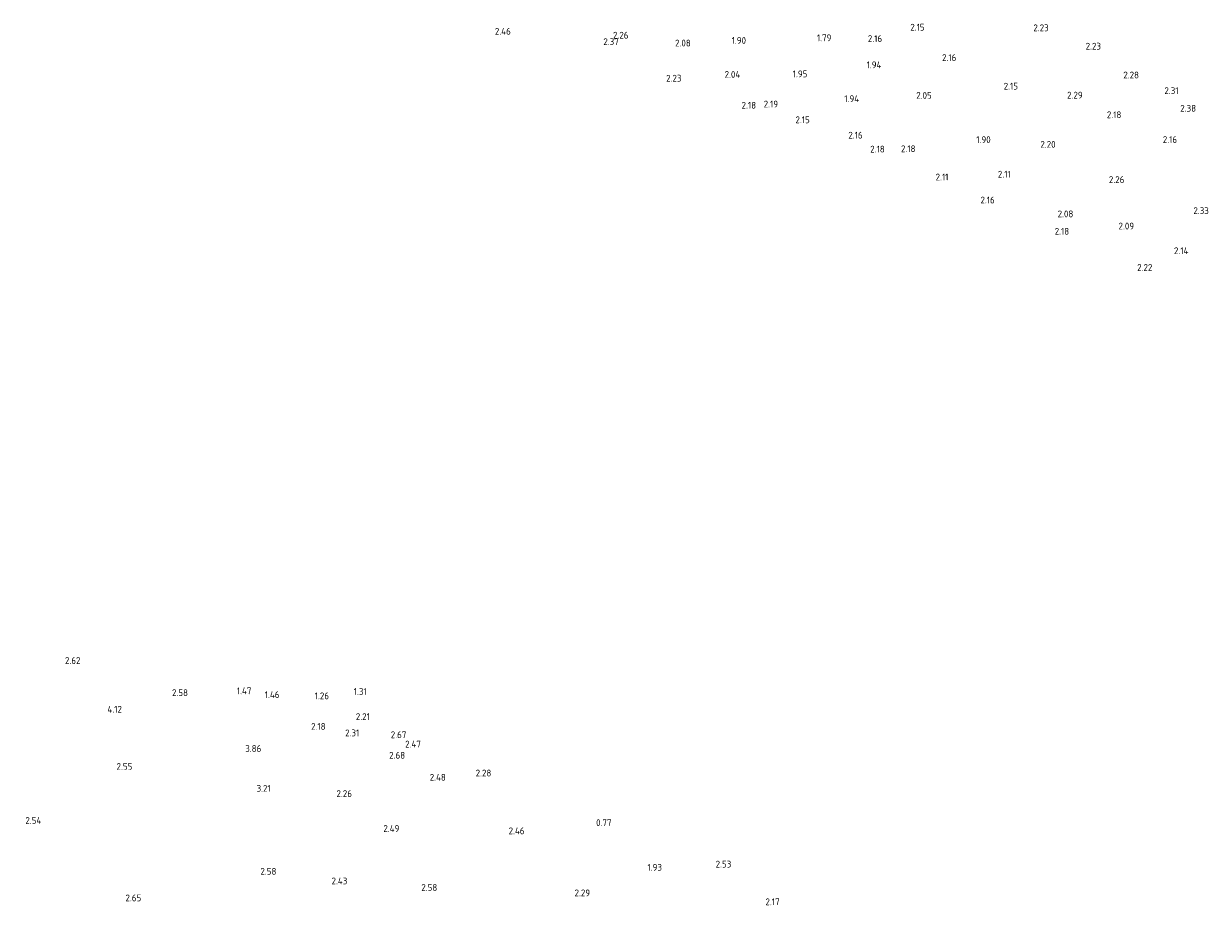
# Model space of a CAD drawing. Extents: x 142114 to 144568, y 416503 to 417776.
# Tile 29 of 33: x 143723 to 144037, y 416993 to 417227. Entities that reach past the tile are written whole.
import ezdxf
from ezdxf.enums import TextEntityAlignment as Align

# ---------------------------------------------------------------- set-up
doc = ezdxf.new("R2010")
doc.units = 0
doc.layers.add('B-ME-OG-HOOGTEPUNT-S', color=7, linetype='Continuous', lineweight=25)
doc.styles.add('NLCS-ISO-ANNOTATIVE-T18', font='NLCS-ISO.ttf', dxfattribs={"height": 1.8})

# ---------------------------------------------------------------- blocks, each defined once
blk = doc.blocks.new('SAL-HOOGTELABEL-SO')
at = {"color": 0, "linetype": 'ByBlock', "lineweight": -2, "style": 'NLCS-ISO-ANNOTATIVE-T18'}
blk.add_attdef('HOOGTE', text='', height=1.8, dxfattribs=at).set_placement((2.79, 0), align=Align.RIGHT)

msp = doc.modelspace()

# ---------------------------------------------------------------- block references
at = {"layer": 'B-ME-OG-HOOGTEPUNT-S'}
for p, values in [((143959.1, 417224.95, 2.15), {'HOOGTE': '2.15'}), ((143991.95, 417224.79, 2.23), {'HOOGTE': '2.23'}), ((143849.58, 417223.87, 2.46), {'HOOGTE': '2.46'}), ((143880.72, 417222.83, 2.26), {'HOOGTE': '2.26'}), ((143911.83, 417221.44, 1.9), {'HOOGTE': '1.90'}), ((143934.42, 417222.14, 1.79), {'HOOGTE': '1.79'}), ((143947.86, 417221.94, 2.16), {'HOOGTE': '2.16'}), ((143878.15, 417221.12, 2.37), {'HOOGTE': '2.37'}), ((143897.2, 417220.75, 2.08), {'HOOGTE': '2.08'}), ((144005.78, 417219.92, 2.23), {'HOOGTE': '2.23'}), ((143947.67, 417214.99, 1.94), {'HOOGTE': '1.94'}), ((143967.5, 417216.91, 2.16), {'HOOGTE': '2.16'}), ((143910.31, 417212.46, 2.04), {'HOOGTE': '2.04'}), ((143928.07, 417212.6, 1.95), {'HOOGTE': '1.95'}), ((144015.84, 417212.29, 2.28), {'HOOGTE': '2.28'}), ((143894.76, 417211.45, 2.23), {'HOOGTE': '2.23'}), ((143983.82, 417209.34, 2.15), {'HOOGTE': '2.15'}), ((143941.77, 417206.04, 1.94), {'HOOGTE': '1.94'}), ((143960.99, 417206.9, 2.05), {'HOOGTE': '2.05'}), ((144000.93, 417206.97, 2.29), {'HOOGTE': '2.29'}), ((144026.31, 417208.15, 2.31), {'HOOGTE': '2.31'}), ((143914.49, 417204.29, 2.18), {'HOOGTE': '2.18'}), ((143920.31, 417204.6, 2.19), {'HOOGTE': '2.19'}), ((144030.95, 417203.49, 2.38), {'HOOGTE': '2.38'}), ((143928.71, 417200.45, 2.15), {'HOOGTE': '2.15'}), ((144011.17, 417201.77, 2.18), {'HOOGTE': '2.18'}), ((143942.69, 417196.37, 2.16), {'HOOGTE': '2.16'}), ((143976.59, 417195.19, 1.9), {'HOOGTE': '1.90'}), ((143993.77, 417193.93, 2.2), {'HOOGTE': '2.20'}), ((144025.93, 417195.22, 2.16), {'HOOGTE': '2.16'}), ((143948.54, 417192.68, 2.18), {'HOOGTE': '2.18'}), ((143956.69, 417192.77, 2.18), {'HOOGTE': '2.18'}), ((143965.41, 417185.28, 2.11), {'HOOGTE': '2.11'}), ((143981.89, 417186.04, 2.11), {'HOOGTE': '2.11'}), ((144011.98, 417184.61, 2.26), {'HOOGTE': '2.26'}), ((143977.67, 417179.2, 2.16), {'HOOGTE': '2.16'}), ((143998.46, 417175.53, 2.08), {'HOOGTE': '2.08'}), ((144034.33, 417176.4, 2.33), {'HOOGTE': '2.33'}), ((144014.54, 417172.31, 2.09), {'HOOGTE': '2.09'}), ((143997.36, 417170.93, 2.18), {'HOOGTE': '2.18'}), ((144028.93, 417165.78, 2.14), {'HOOGTE': '2.14'}), ((144019.39, 417161.36, 2.22), {'HOOGTE': '2.22'}), ((143735.67, 417057.31, 2.62), {'HOOGTE': '2.62'}), ((143764.13, 417048.81, 2.58), {'HOOGTE': '2.58'}), ((143780.92, 417049.29, 1.47), {'HOOGTE': '1.47'}), ((143811.44, 417049.11, 1.31), {'HOOGTE': '1.31'}), ((143788.36, 417048.28, 1.46), {'HOOGTE': '1.46'}), ((143801.46, 417047.96, 1.26), {'HOOGTE': '1.26'}), ((143746.65, 417044.41, 4.12), {'HOOGTE': '4.12'}), ((143800.56, 417039.87, 2.18), {'HOOGTE': '2.18'}), ((143812.27, 417042.45, 2.21), {'HOOGTE': '2.21'}), ((143809.48, 417038.16, 2.31), {'HOOGTE': '2.31'}), ((143821.93, 417037.66, 2.67), {'HOOGTE': '2.67'}), ((143783.54, 417034.02, 3.86), {'HOOGTE': '3.86'}), ((143825.78, 417035.19, 2.47), {'HOOGTE': '2.47'}), ((143821.61, 417032.24, 2.68), {'HOOGTE': '2.68'}), ((143749.4, 417029.28, 2.55), {'HOOGTE': '2.55'}), ((143844.42, 417027.53, 2.28), {'HOOGTE': '2.28'}), ((143832.38, 417026.41, 2.48), {'HOOGTE': '2.48'}), ((143786.04, 417023.46, 3.21), {'HOOGTE': '3.21'}), ((143807.53, 417022.08, 2.26), {'HOOGTE': '2.26'}), ((143725.32, 417014.98, 2.54), {'HOOGTE': '2.54'}), ((143876.23, 417014.4, 0.77), {'HOOGTE': '0.77'}), ((143820.08, 417012.85, 2.49), {'HOOGTE': '2.49'}), ((143853.21, 417012.22, 2.46), {'HOOGTE': '2.46'}), ((143889.58, 417002.58, 1.93), {'HOOGTE': '1.93'}), ((143907.93, 417003.42, 2.53), {'HOOGTE': '2.53'}), ((143787.53, 417001.51, 2.58), {'HOOGTE': '2.58'}), ((143806.31, 416998.97, 2.43), {'HOOGTE': '2.43'}), ((143830.11, 416997.23, 2.58), {'HOOGTE': '2.58'}), ((143870.57, 416995.81, 2.29), {'HOOGTE': '2.29'}), ((143751.76, 416994.48, 2.65), {'HOOGTE': '2.65'}), ((143920.72, 416993.45, 2.17), {'HOOGTE': '2.17'})]:
    msp.add_blockref('SAL-HOOGTELABEL-SO', p, dxfattribs=at).add_auto_attribs(values)

doc.saveas('drawing.dxf')
